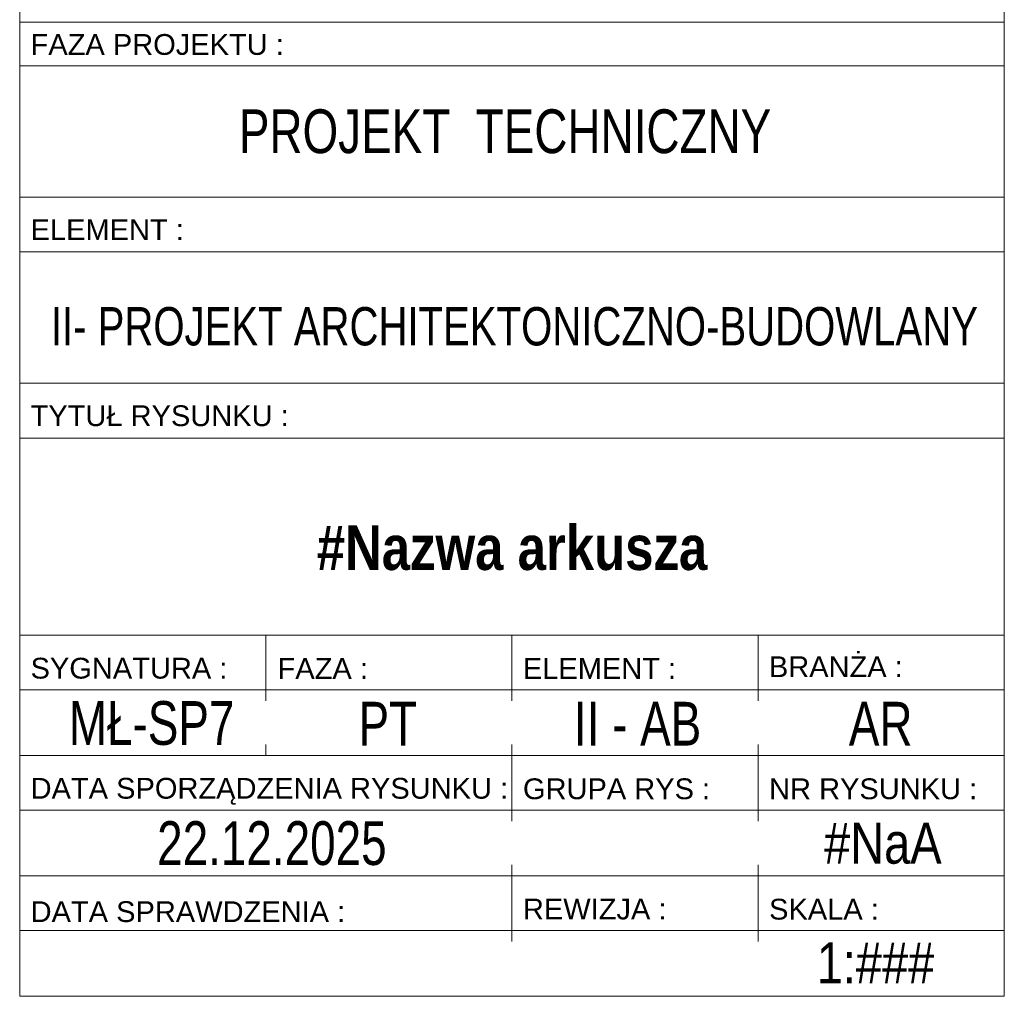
# Model space of a CAD drawing. Header units: centimetres. Extents: x 36226 to 898353716, y 11794 to 57421.
# Tile 6 of 14: x 898353107 to 898353683, y 11794 to 12365. Entities that reach past the tile are written whole.
import ezdxf

# ---------------------------------------------------------------- set-up
doc = ezdxf.new("R2010")
doc.units = ezdxf.units.CM
doc.header["$MEASUREMENT"] = 0
doc.styles.add('GENERATED_STYLE_2', font='arial.ttf')
doc.styles.add('GENERATED_STYLE_6', font='ARIALN.TTF')
doc.styles.add('GENERATED_STYLE_7', font='ARIALN.TTF')

msp = doc.modelspace()

# ---------------------------------------------------------------- linework, layer by layer
at = {"color": 7, "linetype": 'Continuous', "lineweight": 13}
for p, q in [((898353107.41, 12363.29), (898353683.41, 12363.29)), ((898353107.41, 12363.29), (898353683.41, 12363.29)), ((898353107.41, 12337.69), (898353683.41, 12337.69)), ((898353107.41, 12260.89), (898353683.41, 12260.89)), ((898353107.41, 12228.89), (898353683.41, 12228.89)), ((898353107.41, 12152.09), (898353683.41, 12152.09)), ((898353107.41, 12120.09), (898353683.41, 12120.09)), ((898353107.41, 12004.89), (898353683.41, 12004.89)), ((898353251.41, 12004.89), (898353251.41, 11966.46)), ((898353395.41, 12004.89), (898353395.41, 11966.46)), ((898353539.41, 12004.89), (898353539.41, 11966.46)), ((898353107.41, 11972.86), (898353683.41, 11972.86)), ((898353251.41, 11940.86), (898353251.41, 11934.46)), ((898353395.41, 11940.86), (898353395.41, 11896.06)), ((898353539.41, 11940.86), (898353539.41, 11896.06)), ((898353107.41, 11934.46), (898353683.41, 11934.46)), ((898353107.41, 11902.46), (898353683.41, 11902.46)), ((898353395.41, 11870.46), (898353395.41, 11825.66)), ((898353539.41, 11870.46), (898353539.41, 11825.66)), ((898353107.41, 11864.06), (898353683.41, 11864.06)), ((898353107.41, 11832.06), (898353683.41, 11832.06))]:
    msp.add_line(p, q, dxfattribs=at)
at = {"color": 7, "linetype": 'Continuous', "lineweight": 13, "flags": 128}
msp.add_lwpolyline([(898353107.41, 14070.4), (898353683.41, 14070.4), (898353683.41, 11793.66), (898353107.41, 11793.66)], close=True, dxfattribs=at)

# ---------------------------------------------------------------- texts
at = {"color": 7, "linetype": 'Continuous', "lineweight": 13}
for s, insert, char_height, attachment_point, style in [('\\A1;{\\pql;\\fArial|b0|i0|c238|p38;FAZA PROJEKTU\\fArial|b0|i0|c238|p38; \\fArial|b0|i0|c238|p38;:}', (898353113.78, 12350.13), 12.16, 4, 'GENERATED_STYLE_2'), ('\\A1;{\\W0.750000x;\\pqc;\\fArial|b0|i0|c238|p38;PROJEKT  TECHNICZNY}', (898353391.34, 12299.29), 25.6, 5, 'GENERATED_STYLE_2'), ('\\A1;{\\pql;\\fArial|b0|i0|c238|p38;ELEMENT\\fArial|b0|i0|c238|p38; \\fArial|b0|i0|c238|p38;:}', (898353113.78, 12241.96), 12.16, 4, 'GENERATED_STYLE_2'), ('\\A1;{\\W0.750000x;\\pqc;\\fArial|b0|i0|c238|p38;II- PROJEKT ARCHITEKTONICZNO-BUDOWLANY}', (898353396.82, 12185.3), 22.4, 5, 'GENERATED_STYLE_2'), ('\\A1;{\\pql;\\fArial|b0|i0|c238|p38;TYTUŁ RYSUNKU\\fArial|b0|i0|c238|p38; \\fArial|b0|i0|c238|p38;:}', (898353113.78, 12133.06), 12.16, 4, 'GENERATED_STYLE_2'), ('\\A1;{\\pqc;\\fArial Narrow|b1|i0|c0|p34;#Nazwa arkusza}', (898353395.41, 12042.59), 26, 8, 'GENERATED_STYLE_7'), ('\\A1;{\\pql;\\fArial|b0|i0|c238|p38;BRANŻA\\fArial|b0|i0|c238|p38; \\fArial|b0|i0|c238|p38;:}', (898353545.69, 11986.37), 12.16, 4, 'GENERATED_STYLE_2'), ('\\A1;{\\pql;\\fArial|b0|i0|c238|p38;SYGNATURA\\fArial|b0|i0|c238|p38; \\fArial|b0|i0|c238|p38;:}', (898353113.78, 11985.43), 12.16, 4, 'GENERATED_STYLE_2'), ('\\A1;{\\pql;\\fArial|b0|i0|c238|p38;FAZA\\fArial|b0|i0|c238|p38; \\fArial|b0|i0|c238|p38;:}', (898353258.28, 11985.34), 12.16, 4, 'GENERATED_STYLE_2'), ('\\A1;{\\pql;\\fArial|b0|i0|c238|p38;ELEMENT\\fArial|b0|i0|c238|p38; \\fArial|b0|i0|c238|p38;:}', (898353401.78, 11985.34), 12.16, 4, 'GENERATED_STYLE_2'), ('\\A1;{\\W0.750000x;\\pqc;\\fArial|b0|i0|c238|p38;MŁ-SP7}', (898353184.61, 11953.28), 25.6, 5, 'GENERATED_STYLE_2'), ('\\A1;{\\W0.750000x;\\pqc;\\fArial|b0|i0|c238|p38;PT}', (898353322.76, 11953.05), 25.6, 5, 'GENERATED_STYLE_2'), ('\\A1;{\\W0.750000x;\\pqc;\\fArial|b0|i0|c238|p38;II - AB}', (898353468.9, 11953.06), 25.6, 5, 'GENERATED_STYLE_2'), ('\\A1;{\\W0.750000x;\\pqc;\\fArial|b0|i0|c238|p38;AR}', (898353611.09, 11953.06), 25.6, 5, 'GENERATED_STYLE_2'), ('\\A1;{\\pql;\\fArial|b0|i0|c238|p38;DATA \\fArial|b0|i0|c238|p38;SPORZĄDZENIA RYSUNKU \\fArial|b0|i0|c238|p38;:}', (898353113.81, 11913.49), 12.16, 4, 'GENERATED_STYLE_2'), ('\\A1;{\\pql;\\fArial|b0|i0|c238|p38;GRUPA RYS :}', (898353401.81, 11914.91), 12.16, 4, 'GENERATED_STYLE_2'), ('\\A1;{\\pql;\\fArial|b0|i0|c238|p38;NR RYSUNKU \\fArial|b0|i0|c238|p38;:}', (898353545.81, 11914.91), 12.16, 4, 'GENERATED_STYLE_2'), ('\\A1;{\\W0.750000x;\\pqc;\\fArial|b0|i0|c238|p38;22.12.2025}', (898353254.95, 11883.05), 25.6, 5, 'GENERATED_STYLE_2'), ('\\A1;{\\pqc;\\pt600.124,827.854;\\fArial Narrow|b0|i0|c0|p34;#NaA}', (898353612.37, 11895.22), 24, 2, 'GENERATED_STYLE_6'), ('\\A1;{\\pql;\\fArial|b0|i0|c238|p38;DATA \\fArial|b0|i0|c238|p38;SPRAWDZENIA \\fArial|b0|i0|c238|p38;:}', (898353113.81, 11843.07), 12.16, 4, 'GENERATED_STYLE_2'), ('\\A1;{\\pql;\\fArial|b0|i0|c238|p38;REWIZJA \\fArial|b0|i0|c238|p38;:}', (898353401.81, 11844.62), 12.16, 4, 'GENERATED_STYLE_2'), ('\\A1;{\\pql;\\fArial|b0|i0|c238|p38;SKALA :}', (898353545.81, 11844.51), 12.16, 4, 'GENERATED_STYLE_2'), ('\\A1;{\\pqc;\\fArial Narrow|b0|i0|c0|p34;1:###}', (898353608.06, 11801.18), 24, 8, 'GENERATED_STYLE_6')]:
    msp.add_mtext(s, dxfattribs=dict(at, insert=insert, char_height=char_height, attachment_point=attachment_point, style=style))

doc.saveas('drawing.dxf')
